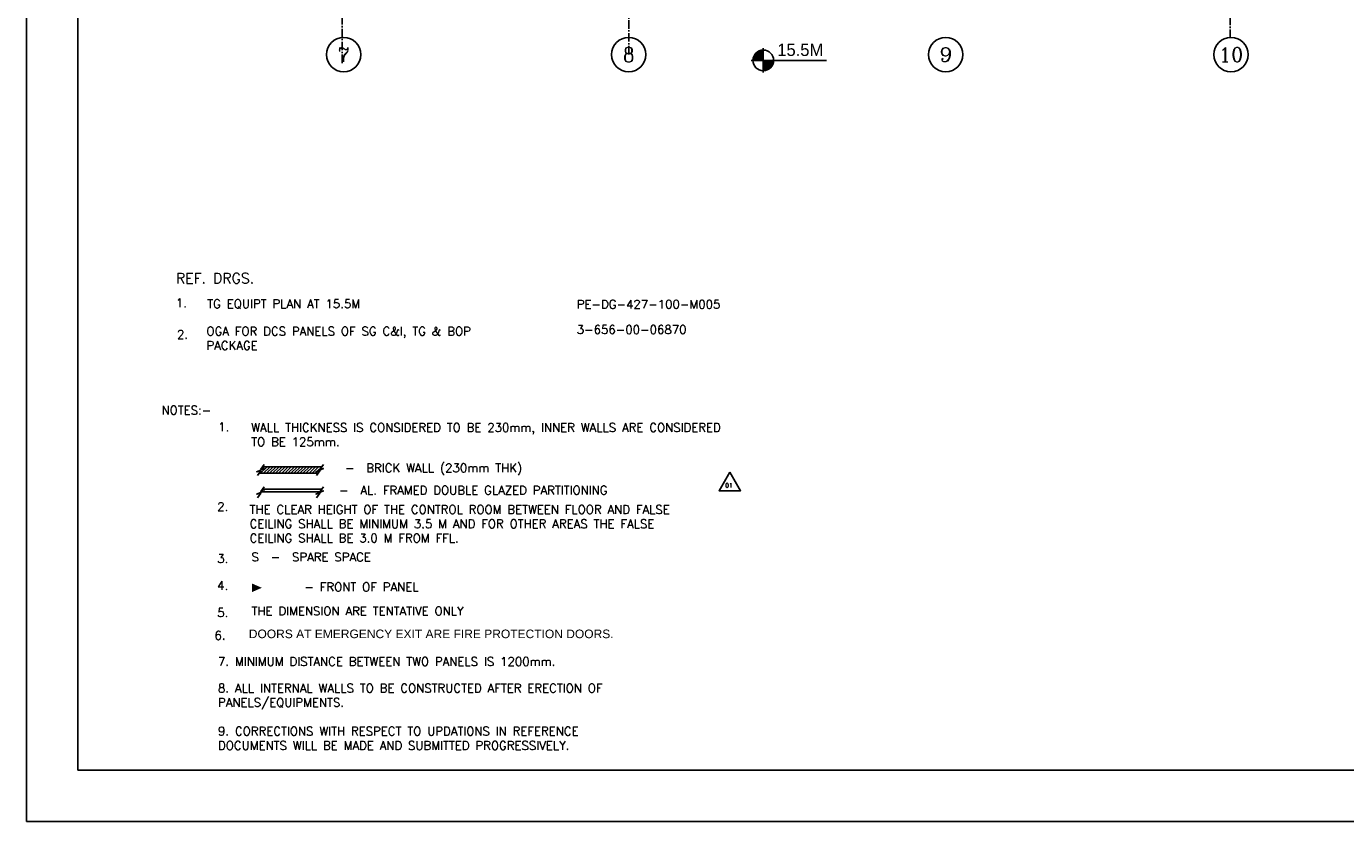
# Model space of a CAD drawing. Extents: x -82582065 to 310651827, y -37687100 to 142977471.
# Tile 56 of 129: x 77848 to 123905, y -7025 to 20746. Entities that reach past the tile are written whole.
import ezdxf
from ezdxf.enums import TextEntityAlignment as Align

# ---------------------------------------------------------------- set-up
doc = ezdxf.new("R2010")
doc.units = 0
doc.header["$LTSCALE"] = 100
doc.header["$MEASUREMENT"] = 0
doc.linetypes.add('CENTER', pattern=[2, 1.25, -0.25, 0.25, -0.25])
doc.linetypes.add('CENTER2', pattern=[1.125, 0.75, -0.125, 0.125, -0.125])
for name, color, linetype in [('0-7-COL', 2, 'CENTER'), ('DOOR', 4, 'Continuous'), ('GRID', 8, 'CENTER'), ('notes', 7, 'Continuous'), ('PNLNOTE', 6, 'Continuous'), ('TEXT', 3, 'Continuous')]:
    doc.layers.add(name, color=color, linetype=linetype)
doc.styles.add('ROMANC', font='ROMANC.SHX')
doc.styles.add('ROMAND', font='romand.shx')
doc.styles.add('ROMANS', font='romans')

# ---------------------------------------------------------------- blocks, each defined once
blk = doc.blocks.new('*X12')
at = {"color": 0}
for p, q in [((36080, 29200), (36330, 29200)), ((36081, 29225), (36330, 29225)), ((36085, 29250), (36330, 29250)), ((36092, 29275), (36330, 29275)), ((36102, 29300), (36330, 29300)), ((36115, 29325), (36330, 29325)), ((36132, 29350), (36330, 29350)), ((36154, 29375), (36330, 29375)), ((36183, 29400), (36330, 29400)), ((36226, 29425), (36330, 29425))]:
    blk.add_line(p, q, dxfattribs=at)
blk = doc.blocks.new('LL')
for p, q in [((-1136, 0), (-711, 0)), ((-711, 0), (-711, 423)), ((1493, 0), (-711, 0)), ((-711, 0), (-711, -418))]:
    blk.add_line(p, q)
for start, end in [(90, 180), (180, 270), (0, 90), (270, 0)]:
    blk.add_arc((-711, 0), 360, start, end)
at = {"xscale": 1.440000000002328, "yscale": 1.440000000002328, "zscale": 1.440000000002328}
blk.add_blockref('*X12', (-53026, -42044), dxfattribs=at)
at = {"xscale": 1.440000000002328, "yscale": 1.440000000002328, "zscale": 1.440000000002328, "rotation": 180}
blk.add_blockref('*X12', (51604, 42044), dxfattribs=at)
at = {"flags": 4}
blk.add_attdef('LEVEL', (-222, 154), '', height=432, dxfattribs=at)

msp = doc.modelspace()

# ---------------------------------------------------------------- hatches: boundary and pattern name
at = {"linetype": 'Continuous', "ltscale": 1000}
h = msp.add_hatch(dxfattribs=at)
h.set_pattern_fill('ANSI31', color=256, scale=600, style=0)
h.set_pattern_definition([(45, (7497.07, -25652.13), (-53.03301, 53.03301), [])])
h.paths.add_polyline_path([(88031.2, 5139.7), (88093.7, 5229.7), (87955.5, 5194.7), (88216.6, 5304.3), (88102.5, 5280.1), (88165, 5369.7), (86100.5, 5369.7), (86038, 5280.1), (86152.1, 5304.3), (85891, 5194.7), (86029.2, 5229.7), (85966.7, 5139.7)])

# ---------------------------------------------------------------- linework, layer by layer
for p, q in [((77847.8, 71793.8), (77847.8, -7025)), ((79647.8, 69993.8), (79647.8, -5225)), ((79647.8, -5225), (174007.4, -5225)), ((77847.8, -7025), (175807.4, -7025))]:
    msp.add_line(p, q)
at = {"flags": 128}
msp.add_lwpolyline([(102408, 5181.9), (102032.3, 4531.1), (102783.8, 4531.1)], close=True, dxfattribs=at)
at = {"layer": '0-7-COL', "color": 6, "linetype": 'Continuous'}
for centre in [(88924.4, 19762.7), (98875.7, 19762.7), (109943.6, 19762.7), (119903.2, 19762.7)]:
    msp.add_circle(centre, 600, dxfattribs=at)
at = {"layer": 'GRID', "linetype": 'CENTER2', "ltscale": 4}
for p, q in [((98875.7, 19762.7), (98875.7, 63177.6)), ((119875.7, 20337.1), (119875.7, 63150.4)), ((88875.7, 19462.3), (88875.8, 41361.5))]:
    msp.add_line(p, q, dxfattribs=at)
at = {"layer": 'PNLNOTE'}
for p, q in [((85966.7, 5139.7, -600), (88031.2, 5139.7, -600)), ((86100.5, 5369.7, -600), (88165, 5369.7, -600)), ((86069.7, 4490.4), (88134.3, 4490.4)), ((86100.5, 4590.4), (88165, 4590.4))]:
    msp.add_line(p, q, dxfattribs=at)
for points in [[(86151.1, 5442.1), (86038, 5280.1), (86152.1, 5304.3), (85891, 5194.7), (86029.2, 5229.7), (85915.1, 5065.3)], [(88215.6, 5442.1), (88102.5, 5280.1), (88216.6, 5304.3), (87955.5, 5194.7), (88093.7, 5229.7), (87979.6, 5065.3)]]:
    msp.add_lwpolyline(points, dxfattribs=at)
at = {"layer": 'PNLNOTE', "elevation": 600}
for points in [[(86151.1, 4662.8), (86038, 4500.8), (86152.1, 4524.9), (85891, 4415.3), (86029.2, 4450.4), (85915.1, 4286)], [(88215.6, 4662.8), (88102.5, 4500.8), (88216.6, 4524.9), (87955.5, 4415.3), (88093.7, 4450.4), (87979.6, 4286)]]:
    msp.add_lwpolyline(points, dxfattribs=at)
at = {"layer": 'TEXT', "ltscale": 101}
msp.add_lwpolyline([(86069, 1140.8, 0, 300, 0), (85723.1, 1140.8, 300, 300, 0)], format="xyseb", dxfattribs=at)

# ---------------------------------------------------------------- block references
at = {"layer": 'TEXT'}
msp.add_blockref('LL', (104285.3, 19557.9), dxfattribs=at).add_auto_attribs({'LEVEL': '15.5M'})

# ---------------------------------------------------------------- texts
at = {"layer": '0-7-COL', "color": 6, "linetype": 'Continuous', "style": 'ROMANC'}
for s, p in [('7', (88924.4, 19762.7)), ('8', (98875.7, 19762.7)), ('9', (109943.6, 19762.7)), ('10', (119903.2, 19762.7))]:
    msp.add_text(s, height=500, dxfattribs=at).set_placement(p, align=Align.MIDDLE)
at = {"layer": 'DOOR', "ltscale": 101, "style": 'ROMAND'}
msp.add_text('01', height=150, dxfattribs=at).set_placement((102375.2, 4716.8), align=Align.MIDDLE)
at = {"layer": 'notes'}
for s, height, style, p in [('REF. DRGS.', 360, 'ROMANC', (83068, 11770.3)), ('1.', 300, 'ROMANS', (83069.2, 10937.9)), ('TG EQUIPT PLAN AT 15.5M ', 300, 'ROMANS', (84162.2, 10909.2)), ('PE-DG-427-100-M005 ', 300, 'ROMANS', (97062.6, 10890.9)), ('2.', 300, 'ROMANS', (83105.5, 9835.6)), ('3-656-00-06870', 300, 'ROMANS', (97062.6, 10008))]:
    msp.add_text(s, height=height, dxfattribs=dict(at, style=style)).set_placement(p)
at = {"layer": 'notes', "linetype": 'Continuous', "ltscale": 1000, "insert": (84135, 10250.4), "char_height": 300, "width": 10451.805, "attachment_point": 1, "style": 'ROMANS'}
msp.add_mtext('OGA FOR DCS PANELS OF SG C&I, TG & BOP PACKAGE', dxfattribs=at)
at = {"layer": 'PNLNOTE', "style": 'ROMANC'}
msp.add_text('NOTES:-', height=300, dxfattribs=at).set_placement((83434.6, 7342.4), align=Align.MIDDLE)
at = {"layer": 'PNLNOTE', "style": 'ROMANS'}
for s, p in [('1.', (84546.4, 6608.1)), ('-  BRICK WALL (230mm THK)', (88970.2, 5176.5)), ('  -  AL. FRAMED DOUBLE GLAZED PARTITIONING', (88352, 4397.7)), ('2.', (84509.7, 3824.5)), ('3.', (84509.7, 2010)), ('4.', (84509.7, 1068.6)), ('5.', (84509.7, 123.9)), ('6.', (84414.7, -673.4))]:
    msp.add_text(s, height=300, dxfattribs=at).set_placement(p)
at = {"layer": 'PNLNOTE', "ltscale": 101, "char_height": 300, "attachment_point": 1, "style": 'ROMANS'}
for s, insert, width in [('WALL THICKNESS IS CONSIDERED TO BE 230mm, INNER WALLS ARE CONSIDERED TO BE 125mm.', (85695.8, 6887.7), 17777.846), ('THE CLEAR HEIGHT OF THE CONTROL ROOM BETWEEN FLOOR AND FALSE CEILING SHALL BE MINIMUM 3.5 M AND FOR OTHER AREAS THE FALSE CEILING SHALL BE 3.0 M FROM FFL.', (85639.6, 4025.9), 16726.01), ('S  -  SPARE SPACE', (85707.9, 2365.1), 15343.047), (' - FRONT OF PANEL', (87346, 1320.7), 15343.047), ('THE DIMENSION ARE TENTATIVE ONLY', (85707.9, 479), 15343.047), ('7. MINIMUM DISTANCE BETWEEN TWO PANELS IS 1200mm.', (84538.3, -1283.3, -138.2), 15343.047), ('8. ALL INTERNAL WALLS TO BE CONSTRUCTED AFTER ERECTION OF PANELS/EQUIPMENTS.', (84538.3, -2213.1, -138.2), 15343.047), ('9. CORRECTIONS WITH RESPECT TO UPDATIONS IN REFERENCE DOCUMENTS WILL BE MADE AND SUBMITTED PROGRESSIVELY.', (84538.3, -3716.3, -138.2), 15343.047)]:
    msp.add_mtext(s, dxfattribs=dict(at, insert=insert, width=width))
at = {"layer": 'PNLNOTE', "ltscale": 101, "transparency": 33554687, "insert": (85612.9, -318.3), "char_height": 300, "width": 15343.047, "attachment_point": 1, "style": 'ROMANS'}
msp.add_mtext('{\\fHelvetica|b0|i0|c0|p2;\\C1;DOORS AT EMERGENCY EXIT ARE FIRE PROTECTION DOORS.}', dxfattribs=at)

doc.saveas('drawing.dxf')
